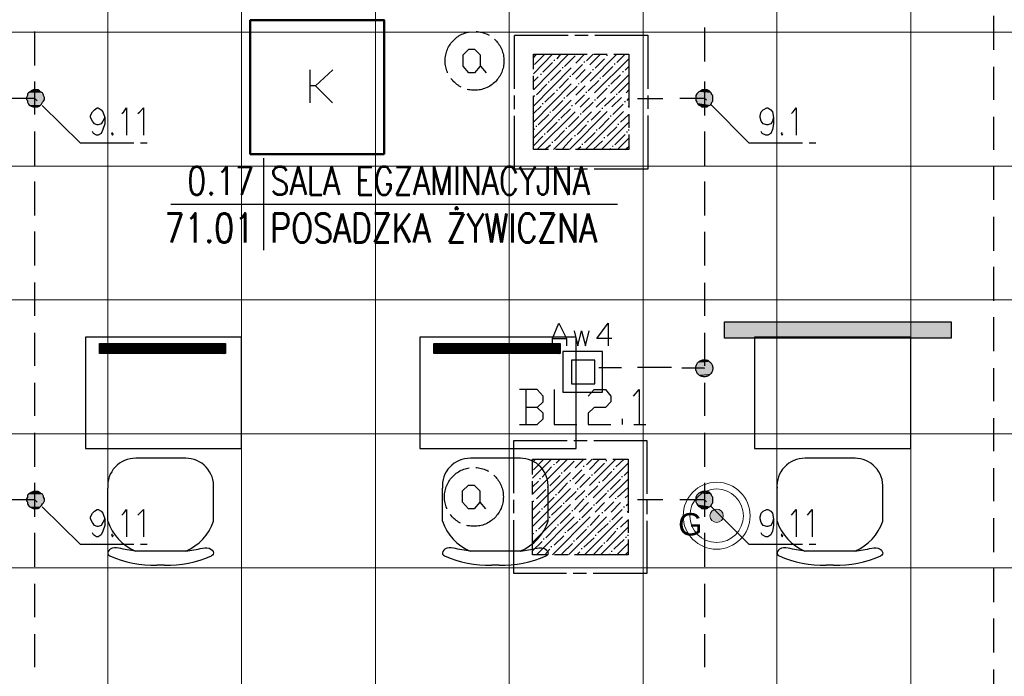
# Model space of a CAD drawing. Header units: millimetres. Extents: x 282377 to 1404227, y -783705 to 1038705.
# Tile 215 of 243: x 384748 to 385189, y 8451 to 8746. Entities that reach past the tile are written whole.
import ezdxf
from ezdxf.enums import TextEntityAlignment as Align

# ---------------------------------------------------------------- set-up
doc = ezdxf.new("R2010")
doc.units = ezdxf.units.MM
doc.linetypes.add('ACAD_ISO08W100', pattern=[36, 24, -3, 6, -3])
doc.layers.add('!!ELEKTRYKA', color=7, linetype='Continuous')
doc.layers.add('PG_WYPOSAŻENIE', color=9, linetype='Continuous', lineweight=18)
doc.styles.add('ROMANS', font='romans', dxfattribs={"width": 0.7})
doc.styles.get("Standard").update_dxf_attribs({"font": 'arial.ttf'})

# ---------------------------------------------------------------- blocks, each defined once
blk = doc.blocks.new('A$C6778e20a')
at = {"layer": 'PG_WYPOSAŻENIE', "lineweight": 20, "true_color": 0xa953a0}
h = blk.add_hatch(color=215, dxfattribs=at)
h.dxf.hatch_style = 1
edge = h.paths.add_edge_path()
edge.add_arc((-30, 30), 3, 0, 360)
at = {"layer": 'PG_WYPOSAŻENIE', "color": 217, "true_color": 0x93278f}
for radius in [15, 12, 3]:
    blk.add_circle((-30, 30), radius, dxfattribs=at)
at = {"layer": 'PG_WYPOSAŻENIE', "color": 217, "true_color": 0x93278f, "insert": (-47.23, 31.18), "char_height": 10, "width": 650.6795, "attachment_point": 1}
blk.add_mtext('G', dxfattribs=at)
blk = doc.blocks.new('bikmet')
blk.add_line((0, 1.65), (0, -1.65))
at = {"style": 'ROMANS', "width": 0.8}
blk.add_attdef('NRPOM', text='', height=1, dxfattribs=at).set_placement((-0.333, 0.333), align=Align.RIGHT)
blk.add_attdef('NWAPOM', (0.25, 0.333), '', height=1, dxfattribs=at)
blk.add_attdef('RAREA', text='', height=1.042, dxfattribs=at).set_placement((-0.333, -0.333), align=Align.TOP_RIGHT)
blk.add_attdef('PODLOGA', text='', height=1.042, dxfattribs=at).set_placement((0.25, -0.333), align=Align.TOP_LEFT)

msp = doc.modelspace()

# ---------------------------------------------------------------- hatches: boundary and pattern name
at = {"layer": '!!ELEKTRYKA'}
h = msp.add_hatch(color=256, dxfattribs=at)
h.dxf.hatch_style = 1
h.paths.add_polyline_path([(385063.73, 8602.96), (385063.73, 8610.39), (385165.36, 8610.39), (385165.36, 8602.96)])

# ---------------------------------------------------------------- linework, layer by layer
at = {"layer": '!!ELEKTRYKA', "color": 252, "lineweight": 15, "ltscale": 15}
for p, q in [((384787.2, 8991.12), (384787.2, 7840.12)), ((384847.2, 8991.12), (384847.2, 7840.12)), ((384907.2, 8991.12), (384907.2, 7840.12)), ((384967.2, 8991.12), (384967.2, 7840.12)), ((385027.2, 8991.12), (385027.2, 7840.12)), ((385087.2, 8991.12), (385087.2, 7840.12)), ((385147.2, 8439.62), (385147.2, 8936.12)), ((385351.2, 8740.12), (384578.7, 8740.12)), ((385351.2, 8680.12), (384578.7, 8680.12)), ((385351.2, 8620.12), (384578.7, 8620.12)), ((385351.2, 8560.12), (384578.7, 8560.12)), ((385351.2, 8500.12), (384595.7, 8500.12))]:
    msp.add_line(p, q, dxfattribs=at)
at = {"layer": '!!ELEKTRYKA', "color": 7}
msp.add_line((384815.57, 8663.07), (385015.78, 8663.07), dxfattribs=at)
at = {"layer": '!!ELEKTRYKA', "color": 252}
for p, q in [((384847.2, 8603.52), (384777.2, 8603.52)), ((384777.2, 8603.52), (384777.2, 8553.52)), ((384847.2, 8553.52), (384847.2, 8603.52)), ((384997.2, 8603.52), (384927.2, 8603.52)), ((384927.2, 8603.52), (384927.2, 8553.52)), ((384997.2, 8553.52), (384997.2, 8603.52)), ((385147.2, 8603.52), (385077.2, 8603.52)), ((385077.2, 8603.52), (385077.2, 8553.52)), ((385147.2, 8553.52), (385147.2, 8603.52)), ((384777.2, 8553.52), (384847.2, 8553.52)), ((384927.2, 8553.52), (384997.2, 8553.52)), ((385077.2, 8553.52), (385147.2, 8553.52))]:
    msp.add_line(p, q, dxfattribs=at)
at = {"layer": '!!ELEKTRYKA', "color": 252, "linetype": 'Continuous', "ltscale": 10}
for p, q in [((384783.46, 8600.55), (384783.49, 8600.59)), ((384783.46, 8600.1), (384783.94, 8600.59)), ((384783.46, 8599.65), (384784.39, 8600.59)), ((384783.46, 8599.21), (384784.84, 8600.59)), ((384783.46, 8598.76), (384785.29, 8600.59)), ((384783.46, 8598.31), (384785.74, 8600.59)), ((384783.46, 8597.86), (384786.19, 8600.59)), ((384783.46, 8597.41), (384786.64, 8600.59)), ((384783.46, 8596.96), (384787.08, 8600.59)), ((384783.46, 8596.51), (384787.53, 8600.59)), ((384783.48, 8596.09), (384787.98, 8600.59)), ((384783.93, 8596.09), (384788.43, 8600.59)), ((384784.38, 8596.09), (384788.88, 8600.59)), ((384784.83, 8596.09), (384789.33, 8600.59)), ((384785.28, 8596.09), (384789.78, 8600.59)), ((384785.73, 8596.09), (384790.23, 8600.59)), ((384786.18, 8596.09), (384790.68, 8600.59)), ((384786.63, 8596.09), (384791.13, 8600.59)), ((384787.08, 8596.09), (384791.57, 8600.59)), ((384787.52, 8596.09), (384792.02, 8600.59)), ((384787.97, 8596.09), (384792.47, 8600.59)), ((384788.42, 8596.09), (384792.92, 8600.59)), ((384788.87, 8596.09), (384793.37, 8600.59)), ((384789.32, 8596.09), (384793.82, 8600.59)), ((384789.77, 8596.09), (384794.27, 8600.59)), ((384790.22, 8596.09), (384794.72, 8600.59)), ((384790.67, 8596.09), (384795.17, 8600.59)), ((384791.12, 8596.09), (384795.62, 8600.59)), ((384791.57, 8596.09), (384796.06, 8600.59)), ((384792.01, 8596.09), (384796.51, 8600.59)), ((384792.46, 8596.09), (384796.96, 8600.59)), ((384792.91, 8596.09), (384797.41, 8600.59)), ((384793.36, 8596.09), (384797.86, 8600.59)), ((384793.81, 8596.09), (384798.31, 8600.59)), ((384794.26, 8596.09), (384798.76, 8600.59)), ((384794.71, 8596.09), (384799.21, 8600.59)), ((384795.16, 8596.09), (384799.66, 8600.59)), ((384795.61, 8596.09), (384800.11, 8600.59)), ((384796.06, 8596.09), (384800.55, 8600.59)), ((384796.5, 8596.09), (384801, 8600.59)), ((384796.95, 8596.09), (384801.45, 8600.59)), ((384797.4, 8596.09), (384801.9, 8600.59)), ((384797.85, 8596.09), (384802.35, 8600.59)), ((384798.3, 8596.09), (384802.8, 8600.59)), ((384798.75, 8596.09), (384803.25, 8600.59)), ((384799.2, 8596.09), (384803.7, 8600.59)), ((384799.65, 8596.09), (384804.15, 8600.59)), ((384800.1, 8596.09), (384804.6, 8600.59)), ((384800.55, 8596.09), (384805.04, 8600.59)), ((384800.99, 8596.09), (384805.49, 8600.59)), ((384801.44, 8596.09), (384805.94, 8600.59)), ((384801.89, 8596.09), (384806.39, 8600.59)), ((384802.34, 8596.09), (384806.84, 8600.59)), ((384802.79, 8596.09), (384807.29, 8600.59)), ((384803.24, 8596.09), (384807.74, 8600.59)), ((384803.69, 8596.09), (384808.19, 8600.59)), ((384804.14, 8596.09), (384808.64, 8600.59)), ((384804.59, 8596.09), (384809.09, 8600.59)), ((384805.04, 8596.09), (384809.53, 8600.59)), ((384805.48, 8596.09), (384809.98, 8600.59)), ((384805.93, 8596.09), (384810.43, 8600.59)), ((384806.38, 8596.09), (384810.88, 8600.59)), ((384806.83, 8596.09), (384811.33, 8600.59)), ((384807.28, 8596.09), (384811.78, 8600.59)), ((384807.73, 8596.09), (384812.23, 8600.59)), ((384808.18, 8596.09), (384812.68, 8600.59)), ((384808.63, 8596.09), (384813.13, 8600.59)), ((384809.08, 8596.09), (384813.58, 8600.59)), ((384809.53, 8596.09), (384814.02, 8600.59)), ((384809.97, 8596.09), (384814.47, 8600.59)), ((384810.42, 8596.09), (384814.92, 8600.59)), ((384810.87, 8596.09), (384815.37, 8600.59)), ((384811.32, 8596.09), (384815.82, 8600.59)), ((384811.77, 8596.09), (384816.27, 8600.59)), ((384812.22, 8596.09), (384816.72, 8600.59)), ((384812.67, 8596.09), (384817.17, 8600.59)), ((384813.12, 8596.09), (384817.62, 8600.59)), ((384813.57, 8596.09), (384818.07, 8600.59)), ((384814.02, 8596.09), (384818.52, 8600.59)), ((384814.46, 8596.09), (384818.96, 8600.59)), ((384814.91, 8596.09), (384819.41, 8600.59)), ((384815.36, 8596.09), (384819.86, 8600.59)), ((384815.81, 8596.09), (384820.31, 8600.59)), ((384816.26, 8596.09), (384820.76, 8600.59)), ((384816.71, 8596.09), (384821.21, 8600.59)), ((384817.16, 8596.09), (384821.66, 8600.59)), ((384817.61, 8596.09), (384822.11, 8600.59)), ((384818.06, 8596.09), (384822.56, 8600.59)), ((384818.51, 8596.09), (384823.01, 8600.59)), ((384818.95, 8596.09), (384823.45, 8600.59)), ((384819.4, 8596.09), (384823.9, 8600.59)), ((384819.85, 8596.09), (384824.35, 8600.59)), ((384820.3, 8596.09), (384824.8, 8600.59)), ((384820.75, 8596.09), (384825.25, 8600.59)), ((384821.2, 8596.09), (384825.7, 8600.59)), ((384821.65, 8596.09), (384826.15, 8600.59)), ((384822.1, 8596.09), (384826.6, 8600.59)), ((384822.55, 8596.09), (384827.05, 8600.59)), ((384823, 8596.09), (384827.5, 8600.59)), ((384823.45, 8596.09), (384827.94, 8600.59)), ((384823.89, 8596.09), (384828.39, 8600.59)), ((384824.34, 8596.09), (384828.84, 8600.59)), ((384824.79, 8596.09), (384829.29, 8600.59)), ((384825.24, 8596.09), (384829.74, 8600.59)), ((384825.69, 8596.09), (384830.19, 8600.59)), ((384826.14, 8596.09), (384830.64, 8600.59)), ((384826.59, 8596.09), (384831.09, 8600.59)), ((384827.04, 8596.09), (384831.54, 8600.59)), ((384827.49, 8596.09), (384831.99, 8600.59)), ((384827.94, 8596.09), (384832.43, 8600.59)), ((384828.38, 8596.09), (384832.88, 8600.59)), ((384828.83, 8596.09), (384833.33, 8600.59)), ((384829.28, 8596.09), (384833.78, 8600.59)), ((384829.73, 8596.09), (384834.23, 8600.59)), ((384830.18, 8596.09), (384834.68, 8600.59)), ((384830.63, 8596.09), (384835.13, 8600.59)), ((384831.08, 8596.09), (384835.58, 8600.59)), ((384831.53, 8596.09), (384836.03, 8600.59)), ((384831.98, 8596.09), (384836.48, 8600.59)), ((384832.43, 8596.09), (384836.92, 8600.59)), ((384832.87, 8596.09), (384837.37, 8600.59)), ((384833.32, 8596.09), (384837.82, 8600.59)), ((384833.77, 8596.09), (384838.27, 8600.59)), ((384834.22, 8596.09), (384838.72, 8600.59)), ((384834.67, 8596.09), (384839.17, 8600.59)), ((384835.12, 8596.09), (384839.62, 8600.59)), ((384835.57, 8596.09), (384839.99, 8600.51)), ((384836.02, 8596.09), (384839.99, 8600.06)), ((384836.47, 8596.09), (384839.99, 8599.61)), ((384836.92, 8596.09), (384839.99, 8599.17)), ((384837.36, 8596.09), (384839.99, 8598.72)), ((384837.81, 8596.09), (384839.99, 8598.27)), ((384933.46, 8600.55), (384933.49, 8600.59)), ((384933.46, 8600.1), (384933.94, 8600.59)), ((384933.46, 8599.65), (384934.39, 8600.59)), ((384933.46, 8599.21), (384934.84, 8600.59)), ((384933.46, 8598.76), (384935.29, 8600.59)), ((384933.46, 8598.31), (384935.74, 8600.59)), ((384933.46, 8597.86), (384936.19, 8600.59)), ((384933.46, 8597.41), (384936.64, 8600.59)), ((384933.46, 8596.96), (384937.08, 8600.59)), ((384933.46, 8596.51), (384937.53, 8600.59)), ((384933.48, 8596.09), (384937.98, 8600.59)), ((384933.93, 8596.09), (384938.43, 8600.59)), ((384934.38, 8596.09), (384938.88, 8600.59)), ((384934.83, 8596.09), (384939.33, 8600.59)), ((384935.28, 8596.09), (384939.78, 8600.59)), ((384935.73, 8596.09), (384940.23, 8600.59)), ((384936.18, 8596.09), (384940.68, 8600.59)), ((384936.63, 8596.09), (384941.13, 8600.59)), ((384937.08, 8596.09), (384941.57, 8600.59)), ((384937.52, 8596.09), (384942.02, 8600.59)), ((384937.97, 8596.09), (384942.47, 8600.59)), ((384938.42, 8596.09), (384942.92, 8600.59)), ((384938.87, 8596.09), (384943.37, 8600.59)), ((384939.32, 8596.09), (384943.82, 8600.59)), ((384939.77, 8596.09), (384944.27, 8600.59)), ((384940.22, 8596.09), (384944.72, 8600.59)), ((384940.67, 8596.09), (384945.17, 8600.59)), ((384941.12, 8596.09), (384945.62, 8600.59)), ((384941.57, 8596.09), (384946.06, 8600.59)), ((384942.01, 8596.09), (384946.51, 8600.59)), ((384942.46, 8596.09), (384946.96, 8600.59)), ((384942.91, 8596.09), (384947.41, 8600.59)), ((384943.36, 8596.09), (384947.86, 8600.59)), ((384943.81, 8596.09), (384948.31, 8600.59)), ((384944.26, 8596.09), (384948.76, 8600.59)), ((384944.71, 8596.09), (384949.21, 8600.59)), ((384945.16, 8596.09), (384949.66, 8600.59)), ((384945.61, 8596.09), (384950.11, 8600.59)), ((384946.06, 8596.09), (384950.55, 8600.59)), ((384946.5, 8596.09), (384951, 8600.59)), ((384946.95, 8596.09), (384951.45, 8600.59)), ((384947.4, 8596.09), (384951.9, 8600.59)), ((384947.85, 8596.09), (384952.35, 8600.59)), ((384948.3, 8596.09), (384952.8, 8600.59)), ((384948.75, 8596.09), (384953.25, 8600.59)), ((384949.2, 8596.09), (384953.7, 8600.59)), ((384949.65, 8596.09), (384954.15, 8600.59)), ((384950.1, 8596.09), (384954.6, 8600.59)), ((384950.55, 8596.09), (384955.04, 8600.59)), ((384950.99, 8596.09), (384955.49, 8600.59)), ((384951.44, 8596.09), (384955.94, 8600.59)), ((384951.89, 8596.09), (384956.39, 8600.59)), ((384952.34, 8596.09), (384956.84, 8600.59)), ((384952.79, 8596.09), (384957.29, 8600.59)), ((384953.24, 8596.09), (384957.74, 8600.59)), ((384953.69, 8596.09), (384958.19, 8600.59)), ((384954.14, 8596.09), (384958.64, 8600.59)), ((384954.59, 8596.09), (384959.09, 8600.59)), ((384955.04, 8596.09), (384959.53, 8600.59)), ((384955.48, 8596.09), (384959.98, 8600.59)), ((384955.93, 8596.09), (384960.43, 8600.59)), ((384956.38, 8596.09), (384960.88, 8600.59)), ((384956.83, 8596.09), (384961.33, 8600.59)), ((384957.28, 8596.09), (384961.78, 8600.59)), ((384957.73, 8596.09), (384962.23, 8600.59)), ((384958.18, 8596.09), (384962.68, 8600.59)), ((384958.63, 8596.09), (384963.13, 8600.59)), ((384959.08, 8596.09), (384963.58, 8600.59)), ((384959.53, 8596.09), (384964.02, 8600.59)), ((384959.97, 8596.09), (384964.47, 8600.59)), ((384960.42, 8596.09), (384964.92, 8600.59)), ((384960.87, 8596.09), (384965.37, 8600.59)), ((384961.32, 8596.09), (384965.82, 8600.59)), ((384961.77, 8596.09), (384966.27, 8600.59)), ((384962.22, 8596.09), (384966.72, 8600.59)), ((384962.67, 8596.09), (384967.17, 8600.59)), ((384963.12, 8596.09), (384967.62, 8600.59)), ((384963.57, 8596.09), (384968.07, 8600.59)), ((384964.02, 8596.09), (384968.52, 8600.59)), ((384964.46, 8596.09), (384968.96, 8600.59)), ((384964.91, 8596.09), (384969.41, 8600.59)), ((384965.36, 8596.09), (384969.86, 8600.59)), ((384965.81, 8596.09), (384970.31, 8600.59)), ((384966.26, 8596.09), (384970.76, 8600.59)), ((384966.71, 8596.09), (384971.21, 8600.59)), ((384967.16, 8596.09), (384971.66, 8600.59)), ((384967.61, 8596.09), (384972.11, 8600.59)), ((384968.06, 8596.09), (384972.56, 8600.59)), ((384968.51, 8596.09), (384973.01, 8600.59)), ((384968.95, 8596.09), (384973.45, 8600.59)), ((384969.4, 8596.09), (384973.9, 8600.59)), ((384969.85, 8596.09), (384974.35, 8600.59)), ((384970.3, 8596.09), (384974.8, 8600.59)), ((384970.75, 8596.09), (384975.25, 8600.59)), ((384971.2, 8596.09), (384975.7, 8600.59)), ((384971.65, 8596.09), (384976.15, 8600.59)), ((384972.1, 8596.09), (384976.6, 8600.59)), ((384972.55, 8596.09), (384977.05, 8600.59)), ((384973, 8596.09), (384977.5, 8600.59)), ((384973.45, 8596.09), (384977.94, 8600.59)), ((384973.89, 8596.09), (384978.39, 8600.59)), ((384974.34, 8596.09), (384978.84, 8600.59)), ((384974.79, 8596.09), (384979.29, 8600.59)), ((384975.24, 8596.09), (384979.74, 8600.59)), ((384975.69, 8596.09), (384980.19, 8600.59)), ((384976.14, 8596.09), (384980.64, 8600.59)), ((384976.59, 8596.09), (384981.09, 8600.59)), ((384977.04, 8596.09), (384981.54, 8600.59)), ((384977.49, 8596.09), (384981.99, 8600.59)), ((384977.94, 8596.09), (384982.43, 8600.59)), ((384978.38, 8596.09), (384982.88, 8600.59)), ((384978.83, 8596.09), (384983.33, 8600.59)), ((384979.28, 8596.09), (384983.78, 8600.59)), ((384979.73, 8596.09), (384984.23, 8600.59)), ((384980.18, 8596.09), (384984.68, 8600.59)), ((384980.63, 8596.09), (384985.13, 8600.59)), ((384981.08, 8596.09), (384985.58, 8600.59)), ((384981.53, 8596.09), (384986.03, 8600.59)), ((384981.98, 8596.09), (384986.48, 8600.59)), ((384982.43, 8596.09), (384986.92, 8600.59)), ((384982.87, 8596.09), (384987.37, 8600.59)), ((384983.32, 8596.09), (384987.82, 8600.59)), ((384983.77, 8596.09), (384988.27, 8600.59)), ((384984.22, 8596.09), (384988.72, 8600.59)), ((384984.67, 8596.09), (384989.17, 8600.59)), ((384985.12, 8596.09), (384989.62, 8600.59)), ((384985.57, 8596.09), (384989.99, 8600.51)), ((384986.02, 8596.09), (384989.99, 8600.06)), ((384986.47, 8596.09), (384989.99, 8599.61)), ((384986.92, 8596.09), (384989.99, 8599.17)), ((384987.36, 8596.09), (384989.99, 8598.72)), ((384987.81, 8596.09), (384989.99, 8598.27)), ((384838.26, 8596.09), (384839.99, 8597.82)), ((384838.71, 8596.09), (384839.99, 8597.37)), ((384839.16, 8596.09), (384839.99, 8596.92)), ((384839.61, 8596.09), (384839.99, 8596.47)), ((384988.26, 8596.09), (384989.99, 8597.82)), ((384988.71, 8596.09), (384989.99, 8597.37)), ((384989.16, 8596.09), (384989.99, 8596.92)), ((384989.61, 8596.09), (384989.99, 8596.47))]:
    msp.add_line(p, q, dxfattribs=at)
at = {"layer": '!!ELEKTRYKA', "color": 252, "ltscale": 10}
for p, q in [((384783.46, 8600.59), (384839.99, 8600.59)), ((384783.46, 8596.09), (384783.46, 8600.59)), ((384839.99, 8600.59), (384839.99, 8596.09)), ((384933.46, 8600.59), (384989.99, 8600.59)), ((384933.46, 8596.09), (384933.46, 8600.59)), ((384989.99, 8600.59), (384989.99, 8596.09)), ((384839.99, 8596.09), (384783.46, 8596.09)), ((384989.99, 8596.09), (384933.46, 8596.09))]:
    msp.add_line(p, q, dxfattribs=at)
at = {"layer": '!!ELEKTRYKA', "color": 251, "true_color": 0x636466}
for p, q in [((384822.29, 8549.15), (384799.81, 8549.15)), ((384972.29, 8549.15), (384949.81, 8549.15)), ((385122.29, 8549.15), (385099.81, 8549.15)), ((384787.25, 8521.01), (384787.25, 8535.72)), ((384834.62, 8521.01), (384834.62, 8535.72)), ((384937.25, 8521.01), (384937.25, 8535.72)), ((384984.62, 8521.01), (384984.62, 8535.72)), ((385087.25, 8521.01), (385087.25, 8535.72)), ((385134.62, 8521.01), (385134.62, 8535.72)), ((384822.18, 8507.58), (384799.69, 8507.58)), ((384972.18, 8507.58), (384949.69, 8507.58)), ((385122.18, 8507.58), (385099.69, 8507.58)), ((384812.62, 8501.28), (384809.25, 8501.28)), ((384962.62, 8501.28), (384959.25, 8501.28)), ((385112.62, 8501.28), (385109.25, 8501.28))]:
    msp.add_line(p, q, dxfattribs=at)
at = {"layer": '!!ELEKTRYKA', "color": 217, "linetype": 'Continuous', "lineweight": 50, "ltscale": 50, "true_color": 0x93278f}
msp.add_lwpolyline([(384911.14, 8685.48), (384851.14, 8685.48), (384851.14, 8745.48), (384911.14, 8745.48)], close=True, dxfattribs=at)
at = {"layer": '!!ELEKTRYKA', "color": 5, "linetype": 'ACAD_ISO08W100', "lineweight": -3}
for points in [[(385184.36, 8747.52), (385184.36, 8732.28)], [(384754.58, 8725.25), (384754.58, 8740.49)], [(385054.76, 8742.18), (385054.76, 8726.94)], [(384978.09, 8728.63), (384979.4, 8730.33)], [(384978.09, 8721.44), (384986.57, 8730.33)], [(384978.09, 8714.24), (384993.8, 8730.33)], [(384978.09, 8707.05), (385000.97, 8730.33)], [(384978.09, 8699.85), (385008.13, 8730.33)], [(384978.09, 8692.65), (385015.37, 8730.33)], [(384978.52, 8725.67), (384983.2, 8730.33)], [(384979.77, 8687.57), (385020.85, 8728.21)], [(384982.33, 8722.28), (384986.57, 8726.52)], [(384987.44, 8727.36), (384987.44, 8727.79)], [(384988.69, 8728.21), (384990.37, 8730.33)], [(384992.05, 8724.83), (384996.73, 8729.48)], [(385000.97, 8726.52), (385000.97, 8726.94)], [(385001.84, 8727.36), (385004.77, 8730.33)], [(385005.65, 8723.98), (385009.89, 8728.21)], [(385011.13, 8729.48), (385011.13, 8729.91)], [(385014.49, 8725.67), (385014.49, 8726.1)], [(385015.37, 8726.52), (385019.17, 8730.33)], [(384954.26, 8724.85), (384956.8, 8721.87)], [(384985.76, 8718.47), (384990.37, 8723.13)], [(384991.24, 8723.98), (384991.24, 8724.4)], [(384995.48, 8721.02), (385000.09, 8725.67)], [(384999.29, 8717.63), (385003.96, 8722.28)], [(385004.77, 8723.13), (385004.77, 8723.55)], [(385009.01, 8720.17), (385013.69, 8724.83)], [(385018.29, 8722.28), (385018.29, 8722.71)], [(385019.17, 8723.13), (385020.85, 8724.83)], [(385184.36, 8724.66), (385184.36, 8709.84)], [(384774.93, 8690.54), (384754.58, 8710.43), (384754.58, 8718.05)], [(384978.09, 8718.05), (384980.21, 8720.17)], [(384981.52, 8721.02), (384981.52, 8721.44)], [(384984.88, 8717.63), (384984.88, 8718.05)], [(384987, 8687.57), (385020.85, 8721.02)], [(384989.56, 8715.09), (384993.8, 8719.32)], [(384994.61, 8720.17), (384994.61, 8720.59)], [(385002.65, 8713.82), (385007.33, 8718.47)], [(385008.13, 8719.32), (385008.13, 8719.75)], [(385012.81, 8716.78), (385017.05, 8721.02)], [(385016.24, 8712.97), (385020.85, 8717.63)], [(385054.74, 8718.06), (385054.74, 8710.44), (385043.72, 8710.44)], [(384979.4, 8712.13), (384984.01, 8716.78)], [(384983.2, 8708.74), (384987.44, 8712.97)], [(384988.69, 8713.82), (384988.69, 8714.24)], [(384992.93, 8711.28), (384997.6, 8715.94)], [(384994.17, 8687.57), (385020.85, 8714.24)], [(384998.41, 8716.78), (384998.41, 8717.21)], [(385001.84, 8712.97), (385001.84, 8713.39)], [(385006.45, 8710.43), (385011.13, 8715.09)], [(385012.01, 8715.94), (385012.01, 8716.36)], [(384754.56, 8703.24), (384754.56, 8710.44), (384743.54, 8710.44)], [(384978.52, 8711.28), (384978.52, 8711.7)], [(384986.57, 8704.93), (384991.24, 8709.58)], [(384992.05, 8710.43), (384992.05, 8710.86)], [(384996.73, 8707.89), (385000.97, 8712.13)], [(385000.09, 8704.08), (385004.77, 8708.74)], [(385005.65, 8709.58), (385005.65, 8710.01)], [(385009.89, 8707.05), (385014.49, 8711.28)], [(385015.37, 8712.13), (385015.37, 8712.54)], [(385019.17, 8708.74), (385019.17, 8709.16)], [(385020.05, 8709.58), (385020.85, 8710.43)], [(385024.67, 8710.43), (385036.07, 8710.43)], [(385074.66, 8690.54), (385054.76, 8710.43), (385054.76, 8702.81)], [(384785.89, 8701.96), (384785.09, 8700.27), (384784.22, 8699), (384782.98, 8698.58), (384782.55, 8698.58), (384781.24, 8699), (384780.44, 8700.27), (384779.56, 8701.96), (384779.56, 8702.81), (384780.44, 8704.5), (384781.24, 8705.35), (384782.55, 8706.2), (384782.98, 8706.2), (384784.22, 8705.35), (384785.09, 8704.5), (384785.89, 8701.96), (384785.89, 8699), (384785.09, 8696.46), (384784.22, 8694.77), (384782.98, 8693.92), (384782.11, 8693.92), (384780.8, 8694.77), (384780.44, 8695.61)], [(384793.5, 8703.66), (384794.38, 8704.51), (384795.61, 8706.2), (384795.61, 8693.93)], [(384800.75, 8703.65), (384801.62, 8704.5), (384803.29, 8706.19), (384803.29, 8693.92)], [(384978.09, 8703.66), (384981.52, 8707.05)], [(384982.33, 8707.89), (384982.33, 8708.31)], [(384985.76, 8704.08), (384985.76, 8704.5)], [(384990.37, 8701.54), (384994.61, 8705.78)], [(384995.48, 8707.05), (384995.48, 8707.47)], [(385001.41, 8687.57), (385020.85, 8707.05)], [(385003.96, 8700.7), (385008.13, 8704.93)], [(385009.01, 8705.78), (385009.01, 8706.2)], [(385013.69, 8703.23), (385018.29, 8707.89)], [(385085.69, 8701.96), (385085.27, 8700.27), (385084.42, 8699), (385083.14, 8698.58), (385082.72, 8698.58), (385081.01, 8699), (385080.16, 8700.27), (385079.74, 8701.96), (385079.74, 8702.81), (385080.16, 8704.5), (385081.01, 8705.35), (385082.72, 8706.2), (385083.14, 8706.2), (385084.42, 8705.35), (385085.27, 8704.5), (385085.69, 8701.96), (385085.69, 8699), (385085.27, 8696.46), (385084.42, 8694.77), (385083.14, 8693.92), (385082.29, 8693.92), (385080.59, 8694.77), (385080.16, 8695.62)], [(385093.68, 8703.66), (385094.53, 8704.51), (385095.8, 8706.2), (385095.8, 8693.93)], [(384980.21, 8698.58), (384984.88, 8703.23)], [(384984.01, 8695.19), (384988.69, 8699.85)], [(384989.56, 8700.7), (384989.56, 8701.12)], [(384993.8, 8697.73), (384998.41, 8702.39)], [(384999.29, 8703.23), (384999.29, 8703.66)], [(385002.65, 8699.85), (385002.65, 8700.27)], [(385007.33, 8696.89), (385012.01, 8701.54)], [(385008.57, 8687.57), (385020.85, 8699.85)], [(385012.81, 8702.39), (385012.81, 8702.81)], [(385017.05, 8699.85), (385020.85, 8703.23)], [(385184.36, 8702.22), (385184.36, 8687.4)], [(384754.58, 8680.38), (384754.58, 8695.61)], [(384789.32, 8695.19), (384788.88, 8694.77), (384789.32, 8693.92), (384789.75, 8694.77)], [(384978.09, 8696.46), (384978.52, 8696.89)], [(384979.4, 8697.73), (384979.4, 8698.15)], [(384987.44, 8691.38), (384992.05, 8696.04)], [(384992.93, 8696.89), (384992.93, 8697.31)], [(384997.6, 8694.34), (385001.84, 8698.58)], [(385000.97, 8690.53), (385005.65, 8695.19)], [(385006.45, 8696.04), (385006.45, 8696.46)], [(385011.13, 8693.49), (385015.37, 8697.73)], [(385016.24, 8698.58), (385016.24, 8699)], [(385020.05, 8695.19), (385020.05, 8695.61)], [(385020.85, 8696.04), (385020.85, 8696.46)], [(385054.76, 8695.61), (385054.76, 8680.37)], [(385089.48, 8695.19), (385089.05, 8694.76), (385089.48, 8693.92), (385089.9, 8694.76)], [(384978.09, 8689.26), (384982.33, 8693.49)], [(384983.2, 8694.34), (384983.2, 8694.77)], [(384986.57, 8690.53), (384986.57, 8690.96)], [(384991.24, 8688), (384995.48, 8692.65)], [(384996.73, 8693.49), (384996.73, 8693.92)], [(385004.77, 8687.57), (385009.01, 8691.38)], [(385009.89, 8692.65), (385009.89, 8693.08)], [(385014.49, 8689.69), (385019.17, 8694.34)], [(385015.81, 8687.57), (385020.85, 8692.65)], [(384774.87, 8690.54), (384804.93, 8690.54)], [(384983.2, 8687.57), (384985.76, 8689.69)], [(384997.6, 8687.57), (384999.29, 8688.84)], [(385000.09, 8689.69), (385000.09, 8690.11)], [(385012.01, 8687.57), (385012.81, 8688)], [(385013.69, 8688.84), (385013.69, 8689.26)], [(385019.17, 8687.57), (385020.85, 8688.84)], [(385074.63, 8690.54), (385104.71, 8690.54)], [(385184.36, 8679.78), (385184.36, 8664.97)], [(384754.58, 8657.94), (384754.58, 8673.17)], [(385054.76, 8673.17), (385054.76, 8657.93)], [(385184.36, 8657.35), (385184.36, 8642.1)], [(384754.58, 8635.5), (384754.58, 8650.74)], [(385054.76, 8650.73), (385054.76, 8635.5)], [(385184.36, 8634.91), (385184.36, 8619.67)], [(384754.58, 8613.06), (384754.58, 8627.88)], [(385054.76, 8627.87), (385054.76, 8613.05)], [(385184.36, 8612.47), (385184.36, 8597.23)], [(384754.58, 8590.63), (384754.58, 8605.44)], [(385054.76, 8605.44), (385054.76, 8590.62)], [(385017.47, 8589.77), (385007.33, 8589.77)], [(385039.9, 8589.78), (385024.65, 8589.78)], [(385054.61, 8589.51), (385054.74, 8589.5), (385044.57, 8589.5)], [(385184.36, 8589.61), (385184.36, 8574.79)], [(384754.58, 8568.19), (384754.58, 8583.01)], [(385054.76, 8583), (385054.76, 8568.18)], [(384979.76, 8572), (384982.34, 8574.54), (384982.34, 8577.08), (384979.76, 8580.05), (384971.74, 8580.05)], [(384974.71, 8580.04), (384974.71, 8564.38)], [(384987.41, 8580.04), (384987.41, 8564.38), (384997.56, 8564.38)], [(385002.66, 8577.08), (385005.23, 8580.04), (385010.3, 8580.04), (385012.79, 8577.08), (385012.79, 8574.54), (385010.3, 8572), (385005.23, 8572), (385002.66, 8569.46), (385002.66, 8564.38), (385012.79, 8564.38)], [(385022.95, 8577.08), (385025.51, 8580.05), (385025.51, 8564.39)], [(384971.74, 8564.38), (384979.76, 8564.38), (384982.34, 8566.92), (384982.34, 8569.46), (384979.76, 8572), (384974.68, 8572)], [(385017.91, 8564.38), (385017.91, 8566.92)], [(385022.99, 8564.38), (385028.49, 8564.38)], [(385184.36, 8567.17), (385184.36, 8552.35)], [(384754.58, 8545.33), (384754.58, 8560.57)], [(385054.76, 8560.56), (385054.76, 8545.32)], [(384977.68, 8547.44), (384978.97, 8548.72)], [(384977.68, 8540.25), (384986.12, 8548.72)], [(384977.68, 8533.05), (384993.35, 8548.72)], [(384977.68, 8525.85), (385000.57, 8548.72)], [(384977.68, 8518.66), (385007.72, 8548.72)], [(384977.68, 8511.46), (385014.95, 8548.72)], [(384978.11, 8544.06), (384982.76, 8548.72)], [(384979.4, 8505.96), (385020.46, 8547.02)], [(384981.9, 8540.67), (384986.12, 8545.33)], [(384987.41, 8546.18), (384987.41, 8546.6)], [(384988.27, 8547.02), (384989.98, 8548.72)], [(384991.63, 8543.21), (384996.28, 8547.87)], [(385000.57, 8545.33), (385000.57, 8545.75)], [(385001.79, 8546.18), (385004.36, 8548.72)], [(385005.22, 8542.36), (385009.87, 8547.02)], [(385010.73, 8547.87), (385010.73, 8548.3)], [(385014.95, 8545.33), (385018.74, 8548.72)], [(384985.33, 8536.86), (384989.98, 8541.52)], [(384990.77, 8542.36), (384990.77, 8542.79)], [(384995.49, 8539.83), (384999.71, 8544.06)], [(385004.36, 8541.52), (385004.36, 8541.94)], [(385009.01, 8538.98), (385013.23, 8543.21)], [(385014.09, 8544.06), (385014.09, 8544.48)], [(385017.88, 8540.67), (385017.88, 8541.1)], [(385018.74, 8541.52), (385020.46, 8543.21)], [(385184.36, 8544.74), (385184.36, 8529.92)], [(384774.93, 8510.62), (384754.58, 8530.51), (384754.58, 8538.13)], [(384977.68, 8536.44), (384980.25, 8538.98)], [(384981.04, 8539.83), (384981.04, 8540.25)], [(384984.47, 8536.01), (384984.47, 8536.44)], [(384986.55, 8505.96), (385020.46, 8539.83)], [(384989.12, 8533.47), (384993.35, 8538.13)], [(384994.63, 8538.98), (384994.63, 8539.4)], [(384998.85, 8536.01), (385003.5, 8540.67)], [(385002.65, 8532.63), (385006.87, 8536.86)], [(385007.72, 8538.13), (385007.72, 8538.56)], [(385012.38, 8535.17), (385017.03, 8539.83)], [(385054.74, 8538.13), (385054.74, 8530.51), (385043.72, 8530.51)], [(384979.4, 8530.93), (384983.62, 8535.17)], [(384988.27, 8532.63), (384988.27, 8533.05)], [(384992.49, 8529.67), (384997.14, 8534.32)], [(384993.77, 8505.96), (385020.46, 8532.63)], [(384998, 8535.17), (384998, 8535.59)], [(385001.79, 8531.78), (385001.79, 8532.21)], [(385006.01, 8528.82), (385010.73, 8533.47)], [(385011.52, 8534.32), (385011.52, 8534.75)], [(385015.81, 8531.78), (385020.46, 8536.01)], [(384754.56, 8522.9), (384754.56, 8530.52), (384743.54, 8530.52)], [(384953.98, 8529.43), (384956.52, 8526.45)], [(384978.11, 8529.67), (384978.11, 8530.09)], [(384982.76, 8527.13), (384987.41, 8531.78)], [(384986.12, 8523.74), (384990.77, 8527.97)], [(384991.63, 8528.82), (384991.63, 8529.24)], [(384996.28, 8526.28), (385000.57, 8530.93)], [(385005.22, 8527.97), (385005.22, 8528.39)], [(385009.87, 8525.43), (385014.09, 8529.67)], [(385014.95, 8530.93), (385014.95, 8531.36)], [(385018.74, 8527.13), (385018.74, 8527.55)], [(385019.6, 8527.97), (385020.46, 8528.82)], [(385036.07, 8530.51), (385024.67, 8530.51)], [(385074.66, 8510.61), (385054.76, 8530.5), (385054.76, 8522.88)], [(384785.89, 8522.04), (384785.09, 8520.35), (384784.22, 8519.08), (384782.98, 8518.66), (384782.55, 8518.66), (384781.24, 8519.08), (384780.44, 8520.35), (384779.56, 8522.04), (384779.56, 8522.89), (384780.44, 8524.58), (384781.24, 8525.43), (384782.55, 8526.28), (384782.98, 8526.28), (384784.22, 8525.43), (384785.09, 8524.58), (384785.89, 8522.04), (384785.89, 8519.08), (384785.09, 8516.54), (384784.22, 8514.85), (384782.98, 8514), (384782.11, 8514), (384780.8, 8514.85), (384780.44, 8515.69)], [(384793.5, 8523.74), (384794.38, 8524.59), (384795.61, 8526.28), (384795.61, 8514.01)], [(384800.75, 8523.73), (384801.62, 8524.58), (384803.29, 8526.27), (384803.29, 8514)], [(384977.68, 8522.05), (384981.04, 8525.43)], [(384981.9, 8526.28), (384981.9, 8526.7)], [(384989.98, 8519.93), (384994.63, 8524.59)], [(384995.49, 8525.43), (384995.49, 8525.85)], [(384999.71, 8522.47), (385004.36, 8527.13)], [(385000.93, 8505.96), (385020.46, 8525.43)], [(385003.5, 8519.08), (385007.72, 8523.74)], [(385009.01, 8524.59), (385009.01, 8525.01)], [(385013.23, 8521.62), (385017.88, 8526.28)], [(385085.69, 8522.04), (385085.27, 8520.34), (385084.42, 8519.07), (385083.14, 8518.66), (385082.72, 8518.66), (385081.01, 8519.07), (385080.16, 8520.34), (385079.74, 8522.04), (385079.74, 8522.89), (385080.16, 8524.58), (385081.01, 8525.43), (385082.72, 8526.27), (385083.14, 8526.27), (385084.42, 8525.43), (385085.27, 8524.58), (385085.69, 8522.04), (385085.69, 8519.07), (385085.27, 8516.54), (385084.42, 8514.84), (385083.14, 8514), (385082.29, 8514), (385080.59, 8514.84), (385080.16, 8515.69)], [(385093.68, 8523.74), (385094.53, 8524.59), (385095.8, 8526.28), (385095.8, 8514)], [(385100.85, 8523.74), (385101.7, 8524.59), (385102.98, 8526.28), (385102.98, 8514.01)], [(384980.25, 8517.39), (384984.47, 8521.62)], [(384985.33, 8522.47), (384985.33, 8522.89)], [(384989.12, 8519.08), (384989.12, 8519.51)], [(384993.35, 8516.54), (384998, 8520.77)], [(384998.85, 8521.62), (384998.85, 8522.05)], [(385002.65, 8518.23), (385002.65, 8518.66)], [(385006.87, 8515.69), (385011.52, 8519.93)], [(385012.38, 8520.77), (385012.38, 8521.2)], [(385017.03, 8518.23), (385020.46, 8521.62)], [(385184.36, 8522.3), (385184.36, 8507.06)], [(384754.58, 8500.45), (384754.58, 8515.69)], [(384789.32, 8515.27), (384788.88, 8514.85), (384789.32, 8514), (384789.75, 8514.85)], [(384977.68, 8514.85), (384978.11, 8515.69)], [(384979.4, 8516.54), (384979.4, 8516.97)], [(384983.62, 8513.58), (384988.27, 8518.23)], [(384987.41, 8510.19), (384991.63, 8514.42)], [(384992.49, 8515.69), (384992.49, 8516.12)], [(384997.14, 8512.73), (385001.79, 8517.39)], [(385006.01, 8514.42), (385006.01, 8514.85)], [(385008.15, 8505.96), (385020.46, 8518.23)], [(385010.73, 8511.88), (385014.95, 8516.54)], [(385015.81, 8517.39), (385015.81, 8517.81)], [(385020.46, 8514.42), (385020.46, 8514.85)], [(385054.76, 8515.69), (385054.76, 8500.45)], [(385089.48, 8515.26), (385089.05, 8514.84), (385089.48, 8514), (385089.9, 8514.84)], [(384774.87, 8510.62), (384804.93, 8510.62)], [(384977.68, 8507.65), (384981.9, 8511.88)], [(384982.76, 8512.73), (384982.76, 8513.16)], [(384990.77, 8506.38), (384995.49, 8511.04)], [(384996.28, 8511.88), (384996.28, 8512.31)], [(385000.57, 8509.34), (385005.22, 8513.58)], [(385004.79, 8505.96), (385009.01, 8510.19)], [(385009.87, 8511.04), (385009.87, 8511.46)], [(385014.09, 8508.5), (385018.74, 8512.73)], [(385015.38, 8505.96), (385020.46, 8511.04)], [(385019.6, 8513.58), (385019.6, 8514)], [(385074.63, 8510.61), (385104.71, 8510.61)], [(384983.19, 8505.96), (384985.33, 8508.5)], [(384986.12, 8509.34), (384986.12, 8509.77)], [(384997.57, 8505.96), (384998.85, 8507.22)], [(384999.71, 8508.5), (384999.71, 8508.92)], [(385011.95, 8505.96), (385012.38, 8506.38)], [(385013.23, 8507.22), (385013.23, 8507.65)], [(385019.17, 8505.96), (385020.46, 8507.22)], [(385184.36, 8499.86), (385184.36, 8484.62)], [(384754.58, 8478.02), (384754.58, 8492.83)], [(385054.76, 8492.83), (385054.76, 8478.01)], [(385184.36, 8477.42), (385184.36, 8462.18)], [(384754.58, 8455.58), (384754.58, 8470.39)], [(385054.76, 8470.39), (385054.76, 8455.58)], [(385184.36, 8454.56), (385184.36, 8439.74)]]:
    msp.add_lwpolyline(points, dxfattribs=at)
for points in [[(384969.6, 8738.81), (385029.31, 8738.81), (385029.31, 8678.69), (384969.6, 8678.69)], [(384951.69, 8721.87), (384949.15, 8721.87), (384946.6, 8724.85), (384946.6, 8729.93), (384949.15, 8732.48), (384951.69, 8732.48), (384954.23, 8729.93), (384954.23, 8724.85)], [(384978.09, 8730.33), (385020.87, 8730.33), (385020.87, 8687.57), (384978.09, 8687.57)], [(384752.03, 8707.46), (384752.9, 8707.04), (384753.78, 8706.62), (384754.14, 8706.62), (384755.02, 8706.62), (384755.89, 8706.62), (384756.7, 8707.04), (384757.13, 8707.46), (384757.57, 8707.89), (384758.01, 8708.73), (384758.37, 8709.16), (384758.81, 8710), (384758.81, 8710.85), (384758.37, 8711.7), (384758.37, 8712.12), (384758.01, 8712.97), (384757.13, 8713.39), (384756.7, 8713.82), (384755.89, 8714.24), (384755.46, 8714.24), (384754.58, 8714.24), (384753.78, 8714.24), (384752.9, 8713.82), (384752.47, 8713.39), (384751.66, 8712.97), (384751.23, 8712.55), (384751.23, 8711.7), (384750.79, 8710.85), (384750.79, 8710), (384751.23, 8709.58), (384751.23, 8708.73), (384751.66, 8707.89)], [(385052.17, 8707.48), (385053.03, 8707.06), (385053.45, 8706.63), (385054.3, 8706.63), (385055.16, 8706.63), (385055.94, 8706.63), (385056.37, 8707.06), (385057.22, 8707.48), (385057.65, 8707.9), (385058.07, 8708.75), (385058.5, 8709.17), (385058.5, 8710.02), (385058.5, 8710.87), (385058.5, 8711.71), (385058.07, 8712.13), (385057.65, 8712.98), (385057.22, 8713.4), (385056.79, 8713.83), (385055.94, 8714.25), (385055.16, 8714.25), (385054.3, 8714.25), (385053.88, 8714.25), (385053.03, 8713.83), (385052.17, 8713.4), (385051.75, 8712.98), (385051.32, 8712.56), (385050.89, 8711.71), (385050.89, 8710.87), (385050.89, 8710.02), (385050.89, 8709.59), (385051.32, 8708.75), (385051.75, 8707.9)], [(384969.19, 8557.19), (385028.9, 8557.19), (385028.9, 8497.5), (384969.19, 8497.5)], [(384977.68, 8548.72), (385020.46, 8548.72), (385020.46, 8505.96), (384977.68, 8505.96)], [(384951.41, 8526.45), (384948.87, 8526.45), (384946.32, 8529.43), (384946.32, 8534.51), (384948.87, 8537.06), (384951.41, 8537.06), (384953.95, 8534.51), (384953.95, 8529.43)], [(384752.03, 8527.54), (384752.9, 8527.12), (384753.78, 8526.7), (384754.14, 8526.7), (384755.02, 8526.7), (384755.89, 8526.7), (384756.7, 8527.12), (384757.13, 8527.54), (384757.57, 8527.97), (384758.01, 8528.81), (384758.37, 8529.24), (384758.81, 8530.08), (384758.81, 8530.93), (384758.37, 8531.78), (384758.37, 8532.2), (384758.01, 8533.05), (384757.13, 8533.47), (384756.7, 8533.9), (384755.89, 8534.32), (384755.46, 8534.32), (384754.58, 8534.32), (384753.78, 8534.32), (384752.9, 8533.9), (384752.47, 8533.47), (384751.66, 8533.05), (384751.23, 8532.63), (384751.23, 8531.78), (384750.79, 8530.93), (384750.79, 8530.08), (384751.23, 8529.66), (384751.23, 8528.81), (384751.66, 8527.97)], [(385052.17, 8527.55), (385053.03, 8527.13), (385053.45, 8526.7), (385054.3, 8526.7), (385055.16, 8526.7), (385055.94, 8526.7), (385056.37, 8527.13), (385057.22, 8527.55), (385057.65, 8527.98), (385058.07, 8528.82), (385058.5, 8529.25), (385058.5, 8530.1), (385058.5, 8530.94), (385058.5, 8531.79), (385058.07, 8532.21), (385057.65, 8533.05), (385057.22, 8533.48), (385056.79, 8533.91), (385055.94, 8534.33), (385055.16, 8534.33), (385054.3, 8534.33), (385053.88, 8534.33), (385053.03, 8533.91), (385052.17, 8533.48), (385051.75, 8533.05), (385051.32, 8532.63), (385050.89, 8531.79), (385050.89, 8530.94), (385050.89, 8530.1), (385050.89, 8529.67), (385051.32, 8528.82), (385051.75, 8527.98)]]:
    msp.add_lwpolyline(points, close=True, dxfattribs=at)
at = {"layer": '!!ELEKTRYKA', "color": 217, "linetype": 'ACAD_ISO08W100', "lineweight": -3, "true_color": 0x93278f}
for points in [[(384877.9, 8708.48), (384877.9, 8723.3)], [(384888.06, 8723.3), (384880.43, 8716.1), (384877.9, 8716.1)], [(384880.38, 8716.13), (384888.01, 8708.5)]]:
    msp.add_lwpolyline(points, dxfattribs=at)
at = {"layer": '!!ELEKTRYKA', "color": 30, "linetype": 'ACAD_ISO08W100', "lineweight": -3, "true_color": 0xff7e00}
for points in [[(384986.58, 8599.52), (384986.58, 8602.9), (384989.51, 8609.68), (384992.94, 8602.9), (384992.94, 8599.52)], [(385013.23, 8602.91), (385006.45, 8602.91), (385011.52, 8609.68), (385011.52, 8599.52)], [(384986.58, 8602.9), (384992.94, 8602.9)], [(384996.31, 8606.29), (384998.02, 8599.52), (384999.67, 8606.29), (385001.38, 8599.52), (385003.09, 8606.29)]]:
    msp.add_lwpolyline(points, dxfattribs=at)
at = {"layer": '!!ELEKTRYKA'}
msp.add_lwpolyline([(385165.36, 8610.39), (385165.36, 8602.96), (385063.73, 8602.96), (385063.73, 8610.39)], close=True, dxfattribs=at)
at = {"layer": '!!ELEKTRYKA', "color": 30, "linetype": 'ACAD_ISO08W100', "lineweight": -3, "true_color": 0xff7e00}
for points in [[(384991.2, 8578.78), (385009, 8578.78), (385009, 8596.98), (384991.2, 8596.98)], [(384995.07, 8582.58), (385005.64, 8582.58), (385005.64, 8593.16), (384995.07, 8593.16)]]:
    msp.add_lwpolyline(points, close=True, dxfattribs=at)
at = {"layer": '!!ELEKTRYKA', "color": 5, "linetype": 'ACAD_ISO08W100', "lineweight": -3}
for centre, radius in [((384951.65, 8727.29), 13.2), ((385054.61, 8589.51), 3.82), ((385054.61, 8589.51), 3.82), ((384951.37, 8531.87), 13.2)]:
    msp.add_circle(centre, radius, dxfattribs=at)
at = {"layer": '!!ELEKTRYKA', "color": 251, "true_color": 0x636466}
for centre, radius, start, end in [((384799.62, 8536.74), 12.41, 89.1253, 184.7213), ((384822.25, 8536.74), 12.41, 355.2787, 90.8747), ((384949.62, 8536.74), 12.41, 89.1253, 184.7213), ((384972.25, 8536.74), 12.41, 355.2787, 90.8747), ((385099.62, 8536.74), 12.41, 89.1253, 184.7213), ((385122.25, 8536.74), 12.41, 355.2787, 90.8747), ((384808.29, 8528.02), 22.17, 198.4268, 247.1974), ((384813.58, 8528.02), 22.17, 292.8026, 341.5732), ((384958.29, 8528.02), 22.17, 198.4268, 247.1974), ((384963.58, 8528.02), 22.17, 292.8026, 341.5732), ((385108.29, 8528.02), 22.17, 198.4268, 247.1974), ((385113.58, 8528.02), 22.17, 292.8026, 341.5732), ((384807.5, 8548.6), 47.34, 245.8854, 272.1217), ((384814.37, 8548.6), 47.34, 267.8783, 294.1146), ((384957.5, 8548.6), 47.34, 245.8854, 272.1217), ((384964.37, 8548.6), 47.34, 267.8783, 294.1146), ((385107.5, 8548.6), 47.34, 245.8854, 272.1217), ((385114.37, 8548.6), 47.34, 267.8783, 294.1146)]:
    msp.add_arc(centre, radius, start, end, dxfattribs=at)
for points in [[(384799.69, 8507.58), (384792.18, 8508.82), (384788.37, 8508.41), (384787.33, 8506.16), (384788.15, 8505.38)], [(384822.18, 8507.58), (384829.69, 8508.82), (384833.5, 8508.41), (384834.54, 8506.16), (384833.72, 8505.38)], [(384949.69, 8507.58), (384942.18, 8508.82), (384938.37, 8508.41), (384937.33, 8506.16), (384938.15, 8505.38)], [(384972.18, 8507.58), (384979.69, 8508.82), (384983.5, 8508.41), (384984.54, 8506.16), (384983.72, 8505.38)], [(385099.69, 8507.58), (385092.18, 8508.82), (385088.37, 8508.41), (385087.33, 8506.16), (385088.15, 8505.38)], [(385122.18, 8507.58), (385129.69, 8508.82), (385133.5, 8508.41), (385134.54, 8506.16), (385133.72, 8505.38)]]:
    msp.add_spline(points, degree=3, dxfattribs=at)
at = {"layer": '!!ELEKTRYKA', "color": 5, "linetype": 'ACAD_ISO08W100', "lineweight": -3}
for points in [[(384752.08, 8712.97), (384757.99, 8712.54), (384751.2, 8712.54)], [(384752.47, 8713.4), (384757.5, 8712.97), (384752.03, 8712.97)], [(384752.03, 8712.97), (384757.5, 8712.97), (384757.94, 8712.55)], [(384752.88, 8713.82), (384757.11, 8713.4), (384752.45, 8713.4)], [(384752.45, 8713.4), (384757.11, 8713.4), (384757.55, 8712.97)], [(384753.73, 8714.24), (384756.65, 8713.82), (384752.86, 8713.82)], [(384752.86, 8713.82), (384756.65, 8713.82), (384757.09, 8713.4)], [(384753.76, 8714.24), (384755.87, 8714.24), (384756.75, 8713.82)], [(385051.8, 8712.97), (385058.13, 8712.55), (385051.38, 8712.55)], [(385052.22, 8713.4), (385057.69, 8712.97), (385051.79, 8712.97)], [(385051.79, 8712.97), (385057.69, 8712.97), (385058.12, 8712.55)], [(385053.06, 8713.82), (385057.25, 8713.4), (385052.2, 8713.4)], [(385052.2, 8713.4), (385057.25, 8713.4), (385057.68, 8712.97)], [(385053.88, 8714.24), (385056.44, 8713.82), (385053.03, 8713.82)], [(385053.03, 8713.82), (385056.44, 8713.82), (385057.3, 8713.4)], [(385053.86, 8714.25), (385055.99, 8714.25), (385056.42, 8713.82)], [(384751.23, 8711.7), (384758.81, 8710.85), (384750.79, 8710.85)], [(384750.79, 8710.85), (384758.81, 8710.43), (384750.79, 8710.43)], [(384750.79, 8710.85), (384758.81, 8710.85), (384758.81, 8710.43)], [(384750.79, 8710.43), (384758.37, 8709.58), (384751.23, 8709.58)], [(384750.79, 8710.43), (384758.81, 8710.43), (384758.37, 8709.58)], [(384751.2, 8712.54), (384758.42, 8711.7), (384751.2, 8711.7)], [(384751.2, 8712.54), (384757.99, 8712.54), (384758.42, 8711.7)], [(384751.2, 8711.7), (384758.42, 8711.7), (384758.79, 8710.85)], [(384751.2, 8709.58), (384758.42, 8708.74), (384751.2, 8708.74)], [(384751.2, 8709.58), (384758.42, 8709.58), (384758.42, 8708.74)], [(384751.2, 8708.74), (384757.99, 8708.31), (384751.64, 8708.31)], [(384751.2, 8708.74), (384758.42, 8708.74), (384757.99, 8708.31)], [(385051.32, 8712.56), (385058.5, 8711.71), (385050.89, 8711.71)], [(385050.89, 8711.71), (385058.5, 8710.87), (385050.89, 8710.87)], [(385050.89, 8711.71), (385058.5, 8711.71), (385058.5, 8710.87)], [(385050.89, 8710.87), (385058.5, 8710.44), (385050.89, 8710.44)], [(385050.89, 8710.87), (385058.5, 8710.87), (385058.5, 8710.44)], [(385050.89, 8710.44), (385058.5, 8709.59), (385050.89, 8709.59)], [(385050.89, 8710.44), (385058.5, 8710.44), (385058.5, 8709.59)], [(385050.89, 8709.59), (385058.07, 8708.75), (385051.32, 8708.75)], [(385050.89, 8709.59), (385058.5, 8709.59), (385058.07, 8708.75)], [(385051.38, 8712.55), (385058.13, 8712.55), (385058.56, 8711.7)], [(385051.38, 8708.74), (385058.13, 8708.32), (385051.8, 8708.32)], [(385051.38, 8708.74), (385058.13, 8708.74), (385058.13, 8708.32)], [(384751.62, 8708.32), (384757.52, 8707.46), (384752.05, 8707.46)], [(384751.62, 8708.32), (384757.96, 8708.32), (384757.52, 8707.46)], [(384752.03, 8707.47), (384756.7, 8707.05), (384752.47, 8707.05)], [(384752.03, 8707.47), (384757.5, 8707.47), (384756.7, 8707.05)], [(384753.34, 8707.04), (384755.46, 8706.62), (384754.22, 8706.62)], [(384753.34, 8707.04), (384756.33, 8707.04), (384755.46, 8706.62)], [(385051.79, 8708.32), (385057.26, 8707.47), (385052.22, 8707.47)], [(385051.79, 8708.32), (385058.12, 8708.32), (385057.26, 8707.47)], [(385052.2, 8707.47), (385056.9, 8707.04), (385052.63, 8707.04)], [(385052.2, 8707.47), (385057.25, 8707.47), (385056.9, 8707.04)], [(385053.45, 8707.05), (385055.58, 8706.63), (385053.87, 8706.63)], [(385053.45, 8707.05), (385056.43, 8707.05), (385055.58, 8706.63)], [(385058.1, 8591.2), (385050.92, 8590.35), (385058.52, 8590.35)], [(385058.1, 8591.2), (385051.34, 8591.2), (385050.92, 8590.35)], [(385058.52, 8590.35), (385050.92, 8589.92), (385058.52, 8589.92)], [(385058.52, 8590.35), (385050.92, 8590.35), (385050.92, 8589.92)], [(385058.52, 8589.92), (385050.92, 8589.08), (385058.52, 8589.08)], [(385058.52, 8589.92), (385050.92, 8589.92), (385050.92, 8589.08)], [(385058.15, 8592.03), (385051.4, 8591.19), (385058.15, 8591.19)], [(385058.15, 8592.03), (385051.83, 8592.03), (385051.4, 8591.19)], [(385057.29, 8592.46), (385051.81, 8592.04), (385058.14, 8592.04)], [(385057.29, 8592.46), (385052.24, 8592.46), (385051.81, 8592.04)], [(385056.92, 8592.88), (385052.23, 8592.46), (385057.28, 8592.46)], [(385056.92, 8592.88), (385052.66, 8592.88), (385052.23, 8592.46)], [(385056.48, 8593.31), (385052.64, 8592.88), (385056.91, 8592.88)], [(385056.48, 8593.31), (385053.5, 8593.31), (385052.64, 8592.88)], [(385058.52, 8589.08), (385050.92, 8588.23), (385058.52, 8588.23)], [(385058.52, 8589.08), (385050.92, 8589.08), (385050.92, 8588.23)], [(385058.52, 8588.23), (385050.92, 8588.23), (385051.34, 8587.8)], [(385058.58, 8588.22), (385051.4, 8587.8), (385058.15, 8587.8)], [(385058.15, 8587.8), (385051.4, 8587.8), (385051.83, 8586.95)], [(385058.14, 8587.8), (385051.81, 8586.95), (385057.71, 8586.95)], [(385057.71, 8586.95), (385051.81, 8586.95), (385052.24, 8586.53)], [(385057.7, 8586.96), (385052.23, 8586.53), (385057.28, 8586.53)], [(385057.28, 8586.53), (385052.23, 8586.53), (385053.08, 8586.11)], [(384752.08, 8533.05), (384757.99, 8532.62), (384751.2, 8532.62)], [(384751.2, 8532.62), (384758.42, 8531.78), (384751.2, 8531.78)], [(384751.2, 8532.62), (384757.99, 8532.62), (384758.42, 8531.78)], [(384752.47, 8533.48), (384757.5, 8533.05), (384752.03, 8533.05)], [(384752.03, 8533.05), (384757.5, 8533.05), (384757.94, 8532.63)], [(384752.88, 8533.9), (384757.11, 8533.48), (384752.45, 8533.48)], [(384752.45, 8533.48), (384757.11, 8533.48), (384757.55, 8533.05)], [(384753.73, 8534.32), (384756.65, 8533.9), (384752.86, 8533.9)], [(384752.86, 8533.9), (384756.65, 8533.9), (384757.09, 8533.48)], [(384753.76, 8534.32), (384755.87, 8534.32), (384756.75, 8533.9)], [(385051.32, 8532.63), (385058.5, 8531.79), (385050.89, 8531.79)], [(385051.8, 8533.05), (385058.13, 8532.62), (385051.38, 8532.62)], [(385051.38, 8532.62), (385058.13, 8532.62), (385058.56, 8531.77)], [(385052.22, 8533.47), (385057.69, 8533.05), (385051.79, 8533.05)], [(385051.79, 8533.05), (385057.69, 8533.05), (385058.12, 8532.62)], [(385053.06, 8533.89), (385057.25, 8533.47), (385052.2, 8533.47)], [(385052.2, 8533.47), (385057.25, 8533.47), (385057.68, 8533.05)], [(385053.88, 8534.32), (385056.44, 8533.9), (385053.03, 8533.9)], [(385053.03, 8533.9), (385056.44, 8533.9), (385057.3, 8533.47)], [(385053.86, 8534.33), (385055.99, 8534.33), (385056.42, 8533.9)], [(384751.23, 8531.78), (384758.81, 8530.93), (384750.79, 8530.93)], [(384750.79, 8530.93), (384758.81, 8530.5), (384750.79, 8530.5)], [(384750.79, 8530.93), (384758.81, 8530.93), (384758.81, 8530.5)], [(384750.79, 8530.5), (384758.37, 8529.66), (384751.23, 8529.66)], [(384750.79, 8530.5), (384758.81, 8530.5), (384758.37, 8529.66)], [(384751.2, 8531.78), (384758.42, 8531.78), (384758.79, 8530.93)], [(384751.2, 8529.66), (384758.42, 8528.82), (384751.2, 8528.82)], [(384751.2, 8529.66), (384758.42, 8529.66), (384758.42, 8528.82)], [(384751.2, 8528.82), (384757.99, 8528.39), (384751.64, 8528.39)], [(384751.2, 8528.82), (384758.42, 8528.82), (384757.99, 8528.39)], [(384751.62, 8528.4), (384757.52, 8527.54), (384752.05, 8527.54)], [(384751.62, 8528.4), (384757.96, 8528.4), (384757.52, 8527.54)], [(384752.03, 8527.55), (384756.7, 8527.13), (384752.47, 8527.13)], [(384752.03, 8527.55), (384757.5, 8527.55), (384756.7, 8527.13)], [(385050.89, 8531.79), (385058.5, 8530.94), (385050.89, 8530.94)], [(385050.89, 8531.79), (385058.5, 8531.79), (385058.5, 8530.94)], [(385050.89, 8530.94), (385058.5, 8530.52), (385050.89, 8530.52)], [(385050.89, 8530.94), (385058.5, 8530.94), (385058.5, 8530.52)], [(385050.89, 8530.52), (385058.5, 8529.67), (385050.89, 8529.67)], [(385050.89, 8530.52), (385058.5, 8530.52), (385058.5, 8529.67)], [(385050.89, 8529.67), (385058.07, 8528.82), (385051.32, 8528.82)], [(385050.89, 8529.67), (385058.5, 8529.67), (385058.07, 8528.82)], [(385051.38, 8528.81), (385058.13, 8528.39), (385051.8, 8528.39)], [(385051.38, 8528.81), (385058.13, 8528.81), (385058.13, 8528.39)], [(385051.79, 8528.39), (385057.26, 8527.55), (385052.22, 8527.55)], [(385051.79, 8528.39), (385058.12, 8528.39), (385057.26, 8527.55)], [(385052.2, 8527.55), (385056.9, 8527.12), (385052.63, 8527.12)], [(385052.2, 8527.55), (385057.25, 8527.55), (385056.9, 8527.12)], [(384753.34, 8527.12), (384755.46, 8526.7), (384754.22, 8526.7)], [(384753.34, 8527.12), (384756.33, 8527.12), (384755.46, 8526.7)], [(385053.45, 8527.13), (385055.58, 8526.71), (385053.87, 8526.71)], [(385053.45, 8527.13), (385056.43, 8527.13), (385055.58, 8526.71)]]:
    msp.add_solid(points, dxfattribs=at)

# ---------------------------------------------------------------- block references
at = {"layer": '!!ELEKTRYKA', "color": 18, "true_color": 0x000000, "xscale": 12.5, "yscale": 12.5, "zscale": 12.5}
msp.add_blockref('bikmet', (384856.99, 8663.07), dxfattribs=at).add_auto_attribs({'NRPOM': '0.17', 'NWAPOM': 'SALA EGZAMINACYJNA', 'RAREA': '71.01', 'PODLOGA': 'POSADZKA ŻYWICZNA'})
at = {"layer": '!!ELEKTRYKA'}
msp.add_blockref('A$C6778e20a', (385090.17, 8493.41), dxfattribs=at)

doc.saveas('drawing.dxf')
